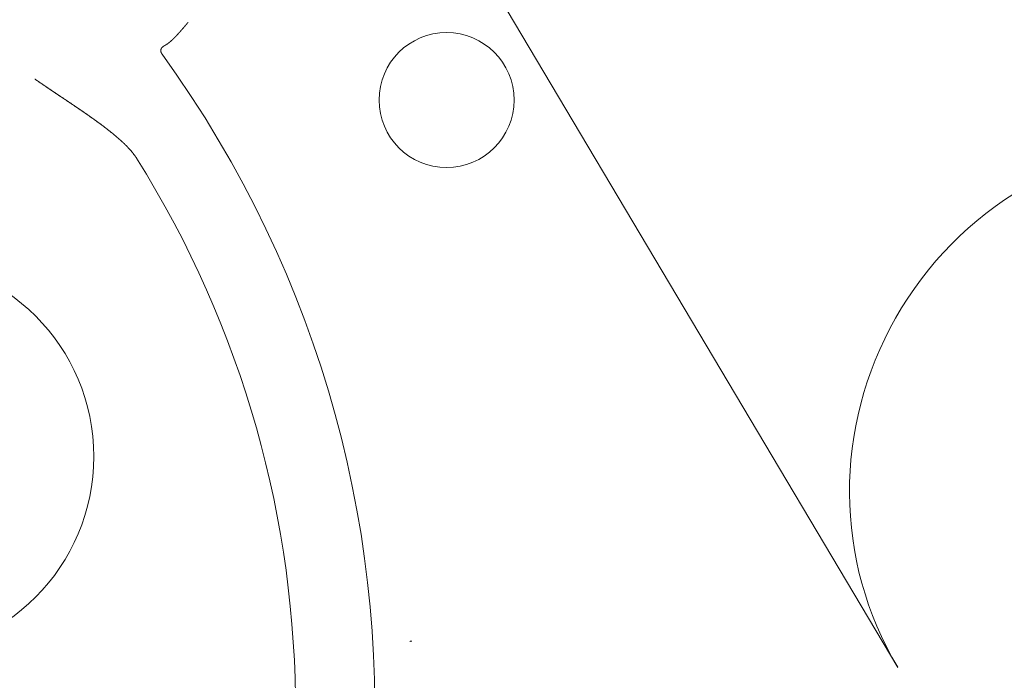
# Model space of a CAD drawing. Header units: metres. Extents: x -52 to 321, y -8 to 26.
# Tile 129 of 256: x 292.9675 to 293.0913, y 0.5707 to 0.6538. Entities that reach past the tile are written whole.
import ezdxf

# ---------------------------------------------------------------- set-up
doc = ezdxf.new("R2010")
doc.units = ezdxf.units.M
doc.header["$MEASUREMENT"] = 0
doc.layers.add('94 Genehmigungsplanung Bemaßung', color=7, linetype='Continuous')
doc.styles.add('ERSTELLTER_STIL_2', font='arial.ttf')
doc.dimstyles.new('ERSTELLTER_STIL__3', dxfattribs={"dimtxt": 0.25, "dimasz": 0.19, "dimexe": 0.18, "dimexo": 0.1, "dimgap": 0, "dimtad": 1, "dimzin": 0, "dimdsep": 46, "dimtxsty": 'ERSTELLTER_STIL_2', "dimblk": 'ARROWHEAD_6', "dimblk1": 'ARROWHEAD_6', "dimblk2": 'ARROWHEAD_6', "dimcen": 0.09, "dimclrd": 7, "dimclre": 7, "dimclrt": 7, "dimazin": 0, "dimtfac": 1, "dimtdec": 4, "dimtmove": 0, "dimatfit": 3, "dimfxl": 1, "dimtolj": 1, "dimtzin": 0, "dimarcsym": 0})

# ---------------------------------------------------------------- blocks, each defined once
blk = doc.blocks.new('*D56', base_point=(33626.11544, -0.00275))
at = {"layer": '94 Genehmigungsplanung Bemaßung', "color": 7, "linetype": 'Continuous', "lineweight": 13}
for p, q in [((294.50456, 2.8619), (294.50456, 3.0119)), ((294.60456, 2.7619), (294.40456, 2.9619)), ((294.69206, 2.8619), (294.31706, 2.8619)), ((294.50456, -0.0381), (294.50456, 2.8619)), ((294.40456, 0.0619), (294.60456, -0.1381)), ((294.69206, -0.0381), (294.31706, -0.0381)), ((294.50456, -0.1881), (294.50456, -0.0381))]:
    blk.add_line(p, q, dxfattribs=at)
at = {"layer": '94 Genehmigungsplanung Bemaßung', "color": 7, "lineweight": 13, "insert": (294.45456, 1.07825), "char_height": 0.25, "attachment_point": 7, "rotation": 90, "style": 'ERSTELLTER_STIL_2'}
blk.add_mtext('\\A1;{\\pql;\\fArial|b0|i0|c0|p0;\\W1.000000;2,90}', dxfattribs=at)
blk = doc.blocks.new('ARROWHEAD_6')
at = {"color": 0, "linetype": 'Continuous', "lineweight": 0}
for p, q in [((-0.5, -0.5), (0.5, 0.5)), ((0, 0), (-1, 0))]:
    blk.add_line(p, q, dxfattribs=at)
blk = doc.blocks.new('*D57', base_point=(33626.11544, -0.00275))
at = {"layer": '94 Genehmigungsplanung Bemaßung', "color": 7, "linetype": 'Continuous', "lineweight": 13}
for p, q in [((296.51311, 3.08525), (296.51311, 3.23525)), ((296.61311, 2.98525), (296.41311, 3.18525)), ((296.70061, 3.08525), (296.32561, 3.08525)), ((296.51311, -0.0381), (296.51311, 3.08525)), ((296.41311, 0.0619), (296.61311, -0.1381)), ((296.70061, -0.0381), (296.32561, -0.0381)), ((296.51311, -0.1881), (296.51311, -0.0381))]:
    blk.add_line(p, q, dxfattribs=at)
at = {"layer": '94 Genehmigungsplanung Bemaßung', "color": 7, "lineweight": 13, "insert": (296.52304, 1.127), "char_height": 0.25, "attachment_point": 7, "rotation": 90, "style": 'ERSTELLTER_STIL_2'}
blk.add_mtext('\\A1;{\\pql;\\fArial|b0|i0|c0|p0;\\W1.000000;3,12\\fArial|b0|i0|c0|p0;\\W1.000000;\\A1{\\H.66x;\\S5^  ;}}', dxfattribs=at)

msp = doc.modelspace()

# ---------------------------------------------------------------- linework, layer by layer
at = {"color": 7, "linetype": 'Continuous', "lineweight": 13}
msp.add_line((293.0176, 0.67375), (293.07791, 0.57232), dxfattribs=at)
at = {"color": 7, "linetype": 'Continuous', "lineweight": 13, "flags": 128}
for points in [[(292.98864, 0.65344), (292.98864, 0.65343), (292.98863, 0.65342), (292.98862, 0.65341), (292.98861, 0.6534), (292.9886, 0.65339), (292.98859, 0.65338), (292.98859, 0.65337), (292.98858, 0.65336), (292.98857, 0.65335), (292.98856, 0.65334), (292.98855, 0.65333), (292.98854, 0.65332), (292.98854, 0.65331), (292.98853, 0.6533), (292.98852, 0.65329), (292.98851, 0.65328), (292.9885, 0.65327), (292.98849, 0.65326), (292.98849, 0.65325), (292.98848, 0.65324), (292.98847, 0.65323), (292.98846, 0.65322), (292.98845, 0.65321), (292.98845, 0.6532), (292.98844, 0.65319), (292.98843, 0.65318), (292.98842, 0.65317), (292.98841, 0.65316), (292.9884, 0.65315), (292.9884, 0.65315), (292.98839, 0.65314), (292.98838, 0.65313), (292.98837, 0.65312), (292.98836, 0.65311), (292.98835, 0.6531), (292.98835, 0.65309), (292.98834, 0.65308), (292.98833, 0.65307), (292.98832, 0.65306), (292.98831, 0.65305), (292.9883, 0.65304), (292.9883, 0.65303), (292.98829, 0.65302), (292.98828, 0.65301), (292.98827, 0.653), (292.98826, 0.65299), (292.98825, 0.65298), (292.98825, 0.65297), (292.98824, 0.65296), (292.98823, 0.65295), (292.98822, 0.65294), (292.98821, 0.65293), (292.9882, 0.65292), (292.9882, 0.65291), (292.98819, 0.6529), (292.98818, 0.65289), (292.98817, 0.65288), (292.98816, 0.65287), (292.98815, 0.65286), (292.98815, 0.65285), (292.98814, 0.65284), (292.98813, 0.65283), (292.98812, 0.65282), (292.98811, 0.65282), (292.98811, 0.65281), (292.9881, 0.6528), (292.98809, 0.65279), (292.98808, 0.65278), (292.98807, 0.65277), (292.98806, 0.65276), (292.98806, 0.65275), (292.98805, 0.65274), (292.98804, 0.65273), (292.98803, 0.65272), (292.98802, 0.65271), (292.98801, 0.6527), (292.988, 0.65269), (292.988, 0.65268), (292.98799, 0.65267), (292.98798, 0.65266), (292.98797, 0.65265), (292.98796, 0.65264), (292.98795, 0.65263), (292.98795, 0.65262), (292.98794, 0.65261), (292.98793, 0.6526), (292.98792, 0.65259), (292.98791, 0.65258), (292.9879, 0.65257), (292.9879, 0.65256), (292.98789, 0.65255), (292.98788, 0.65254), (292.98787, 0.65253), (292.98786, 0.65253), (292.98785, 0.65252), (292.98785, 0.65251), (292.98784, 0.6525), (292.98783, 0.65249), (292.98782, 0.65248), (292.98781, 0.65247), (292.9878, 0.65246), (292.9878, 0.65245), (292.98779, 0.65244), (292.98778, 0.65243), (292.98777, 0.65242), (292.98776, 0.65241), (292.98775, 0.6524), (292.98774, 0.65239), (292.98774, 0.65238), (292.98773, 0.65237), (292.98772, 0.65236), (292.98771, 0.65235), (292.9877, 0.65234), (292.98769, 0.65233), (292.98769, 0.65232), (292.98768, 0.65231), (292.98767, 0.6523), (292.98766, 0.6523), (292.98765, 0.65229), (292.98764, 0.65228), (292.98763, 0.65227), (292.98763, 0.65226), (292.98762, 0.65225), (292.98761, 0.65224), (292.9876, 0.65223), (292.98759, 0.65222), (292.98758, 0.65221), (292.98758, 0.6522), (292.98757, 0.65219), (292.98756, 0.65218), (292.98755, 0.65217), (292.98754, 0.65216), (292.98753, 0.65215), (292.98752, 0.65214), (292.98752, 0.65213), (292.98751, 0.65212), (292.9875, 0.65211), (292.98749, 0.6521), (292.98748, 0.6521), (292.98747, 0.65209), (292.98746, 0.65208), (292.98746, 0.65207), (292.98745, 0.65206), (292.98744, 0.65205), (292.98743, 0.65204), (292.98742, 0.65203), (292.98741, 0.65202), (292.9874, 0.65201), (292.9874, 0.652), (292.98739, 0.65199), (292.98738, 0.65198), (292.98737, 0.65197), (292.98736, 0.65196), (292.98735, 0.65195), (292.98734, 0.65194), (292.98734, 0.65193), (292.98733, 0.65193), (292.98732, 0.65192), (292.98731, 0.65191), (292.9873, 0.6519), (292.98729, 0.65189), (292.98728, 0.65188), (292.98727, 0.65187), (292.98727, 0.65186), (292.98726, 0.65185), (292.98725, 0.65184), (292.98724, 0.65183), (292.98723, 0.65182), (292.98722, 0.65181), (292.98721, 0.6518), (292.9872, 0.65179), (292.9872, 0.65179), (292.98719, 0.65178), (292.98718, 0.65177), (292.98717, 0.65176), (292.98716, 0.65175), (292.98715, 0.65174), (292.98714, 0.65173), (292.98713, 0.65172), (292.98713, 0.65171), (292.98712, 0.6517), (292.98711, 0.65169), (292.9871, 0.65168), (292.98709, 0.65167), (292.98708, 0.65166), (292.98707, 0.65166), (292.98706, 0.65165), (292.98706, 0.65164), (292.98705, 0.65163), (292.98704, 0.65162), (292.98703, 0.65161), (292.98702, 0.6516), (292.98701, 0.65159), (292.987, 0.65158), (292.98699, 0.65157), (292.98698, 0.65156), (292.98697, 0.65155), (292.98697, 0.65155), (292.98696, 0.65154), (292.98695, 0.65153), (292.98694, 0.65152), (292.98693, 0.65151), (292.98692, 0.6515), (292.98691, 0.65149), (292.9869, 0.65148), (292.98689, 0.65147), (292.98689, 0.65146), (292.98688, 0.65146), (292.98687, 0.65145), (292.98686, 0.65144), (292.98685, 0.65143), (292.98684, 0.65142), (292.98683, 0.65141), (292.98682, 0.6514), (292.98681, 0.65139), (292.9868, 0.65138), (292.98679, 0.65137), (292.98678, 0.65137), (292.98678, 0.65136), (292.98677, 0.65135), (292.98676, 0.65134), (292.98675, 0.65133), (292.98674, 0.65132), (292.98673, 0.65131), (292.98672, 0.6513), (292.98671, 0.65129), (292.9867, 0.65129), (292.98669, 0.65128), (292.98668, 0.65127), (292.98667, 0.65126), (292.98666, 0.65125), (292.98666, 0.65124), (292.98665, 0.65123), (292.98664, 0.65122), (292.98663, 0.65122), (292.98662, 0.65121), (292.98661, 0.6512), (292.9866, 0.65119), (292.98659, 0.65118), (292.98658, 0.65117), (292.98657, 0.65116), (292.98656, 0.65116), (292.98655, 0.65115), (292.98654, 0.65114), (292.98653, 0.65113), (292.98652, 0.65112), (292.98651, 0.65111), (292.98651, 0.6511), (292.9865, 0.6511), (292.98649, 0.65109), (292.98648, 0.65108), (292.98647, 0.65107), (292.98646, 0.65106), (292.98645, 0.65105), (292.98644, 0.65104), (292.98643, 0.65104), (292.98642, 0.65103), (292.98641, 0.65102), (292.9864, 0.65101), (292.98639, 0.651), (292.98638, 0.65099), (292.98637, 0.65099), (292.98636, 0.65098), (292.98635, 0.65097), (292.98634, 0.65096), (292.98633, 0.65095), (292.98632, 0.65094), (292.98631, 0.65094), (292.9863, 0.65093), (292.98629, 0.65092), (292.98628, 0.65091), (292.98627, 0.6509), (292.98626, 0.6509), (292.98625, 0.65089), (292.98624, 0.65088), (292.98623, 0.65087), (292.98622, 0.65086), (292.98621, 0.65086), (292.9862, 0.65085), (292.98619, 0.65084), (292.98618, 0.65083), (292.98617, 0.65083), (292.98616, 0.65082), (292.98615, 0.65081), (292.98614, 0.6508), (292.98613, 0.6508), (292.98612, 0.65079), (292.98611, 0.65078), (292.9861, 0.65077), (292.98609, 0.65077), (292.98608, 0.65076), (292.98607, 0.65075), (292.98606, 0.65074), (292.98605, 0.65074), (292.98604, 0.65073), (292.98603, 0.65072), (292.98601, 0.65072), (292.986, 0.65071), (292.98599, 0.6507), (292.98598, 0.6507), (292.98597, 0.65069), (292.98596, 0.65068), (292.98595, 0.65068), (292.98594, 0.65067), (292.98593, 0.65066), (292.98592, 0.65065), (292.98591, 0.65065), (292.9859, 0.65064), (292.98588, 0.65063), (292.98587, 0.65063), (292.98586, 0.65062), (292.98585, 0.65061), (292.98584, 0.65061), (292.98583, 0.6506), (292.98582, 0.6506), (292.98581, 0.65059), (292.9858, 0.65058), (292.98579, 0.65058), (292.98578, 0.65057), (292.98576, 0.65056)], [(292.98864, 0.65344), (292.98864, 0.65343), (292.98863, 0.65342), (292.98862, 0.65341), (292.98861, 0.6534), (292.9886, 0.65339), (292.98859, 0.65338), (292.98859, 0.65337), (292.98858, 0.65336), (292.98857, 0.65335), (292.98856, 0.65334), (292.98855, 0.65333), (292.98854, 0.65332), (292.98854, 0.65331), (292.98853, 0.6533), (292.98852, 0.65329), (292.98851, 0.65328), (292.9885, 0.65327), (292.98849, 0.65326), (292.98849, 0.65325), (292.98848, 0.65324), (292.98847, 0.65323), (292.98846, 0.65322), (292.98845, 0.65321), (292.98845, 0.6532), (292.98844, 0.65319), (292.98843, 0.65318), (292.98842, 0.65317), (292.98841, 0.65316), (292.9884, 0.65315), (292.9884, 0.65315), (292.98839, 0.65314), (292.98838, 0.65313), (292.98837, 0.65312), (292.98836, 0.65311), (292.98835, 0.6531), (292.98835, 0.65309), (292.98834, 0.65308), (292.98833, 0.65307), (292.98832, 0.65306), (292.98831, 0.65305), (292.9883, 0.65304), (292.9883, 0.65303), (292.98829, 0.65302), (292.98828, 0.65301), (292.98827, 0.653), (292.98826, 0.65299), (292.98825, 0.65298), (292.98825, 0.65297), (292.98824, 0.65296), (292.98823, 0.65295), (292.98822, 0.65294), (292.98821, 0.65293), (292.9882, 0.65292), (292.9882, 0.65291), (292.98819, 0.6529), (292.98818, 0.65289), (292.98817, 0.65288), (292.98816, 0.65287), (292.98815, 0.65286), (292.98815, 0.65285), (292.98814, 0.65284), (292.98813, 0.65283), (292.98812, 0.65282), (292.98811, 0.65282), (292.98811, 0.65281), (292.9881, 0.6528), (292.98809, 0.65279), (292.98808, 0.65278), (292.98807, 0.65277), (292.98806, 0.65276), (292.98806, 0.65275), (292.98805, 0.65274), (292.98804, 0.65273), (292.98803, 0.65272), (292.98802, 0.65271), (292.98801, 0.6527), (292.988, 0.65269), (292.988, 0.65268), (292.98799, 0.65267), (292.98798, 0.65266), (292.98797, 0.65265), (292.98796, 0.65264), (292.98795, 0.65263), (292.98795, 0.65262), (292.98794, 0.65261), (292.98793, 0.6526), (292.98792, 0.65259), (292.98791, 0.65258), (292.9879, 0.65257), (292.9879, 0.65256), (292.98789, 0.65255), (292.98788, 0.65254), (292.98787, 0.65253), (292.98786, 0.65253), (292.98785, 0.65252), (292.98785, 0.65251), (292.98784, 0.6525), (292.98783, 0.65249), (292.98782, 0.65248), (292.98781, 0.65247), (292.9878, 0.65246), (292.9878, 0.65245), (292.98779, 0.65244), (292.98778, 0.65243), (292.98777, 0.65242), (292.98776, 0.65241), (292.98775, 0.6524), (292.98774, 0.65239), (292.98774, 0.65238), (292.98773, 0.65237), (292.98772, 0.65236), (292.98771, 0.65235), (292.9877, 0.65234), (292.98769, 0.65233), (292.98769, 0.65232), (292.98768, 0.65231), (292.98767, 0.6523), (292.98766, 0.6523), (292.98765, 0.65229), (292.98764, 0.65228), (292.98763, 0.65227), (292.98763, 0.65226), (292.98762, 0.65225), (292.98761, 0.65224), (292.9876, 0.65223), (292.98759, 0.65222), (292.98758, 0.65221), (292.98758, 0.6522), (292.98757, 0.65219), (292.98756, 0.65218), (292.98755, 0.65217), (292.98754, 0.65216), (292.98753, 0.65215), (292.98752, 0.65214), (292.98752, 0.65213), (292.98751, 0.65212), (292.9875, 0.65211), (292.98749, 0.6521), (292.98748, 0.6521), (292.98747, 0.65209), (292.98746, 0.65208), (292.98746, 0.65207), (292.98745, 0.65206), (292.98744, 0.65205), (292.98743, 0.65204), (292.98742, 0.65203), (292.98741, 0.65202), (292.9874, 0.65201), (292.9874, 0.652), (292.98739, 0.65199), (292.98738, 0.65198), (292.98737, 0.65197), (292.98736, 0.65196), (292.98735, 0.65195), (292.98734, 0.65194), (292.98734, 0.65193), (292.98733, 0.65193), (292.98732, 0.65192), (292.98731, 0.65191), (292.9873, 0.6519), (292.98729, 0.65189), (292.98728, 0.65188), (292.98727, 0.65187), (292.98727, 0.65186), (292.98726, 0.65185), (292.98725, 0.65184), (292.98724, 0.65183), (292.98723, 0.65182), (292.98722, 0.65181), (292.98721, 0.6518), (292.9872, 0.65179), (292.9872, 0.65179), (292.98719, 0.65178), (292.98718, 0.65177), (292.98717, 0.65176), (292.98716, 0.65175), (292.98715, 0.65174), (292.98714, 0.65173), (292.98713, 0.65172), (292.98713, 0.65171), (292.98712, 0.6517), (292.98711, 0.65169), (292.9871, 0.65168), (292.98709, 0.65167), (292.98708, 0.65166), (292.98707, 0.65166), (292.98706, 0.65165), (292.98706, 0.65164), (292.98705, 0.65163), (292.98704, 0.65162), (292.98703, 0.65161), (292.98702, 0.6516), (292.98701, 0.65159), (292.987, 0.65158), (292.98699, 0.65157), (292.98698, 0.65156), (292.98697, 0.65155), (292.98697, 0.65155), (292.98696, 0.65154), (292.98695, 0.65153), (292.98694, 0.65152), (292.98693, 0.65151), (292.98692, 0.6515), (292.98691, 0.65149), (292.9869, 0.65148), (292.98689, 0.65147), (292.98689, 0.65146), (292.98688, 0.65146), (292.98687, 0.65145), (292.98686, 0.65144), (292.98685, 0.65143), (292.98684, 0.65142), (292.98683, 0.65141), (292.98682, 0.6514), (292.98681, 0.65139), (292.9868, 0.65138), (292.98679, 0.65137), (292.98678, 0.65137), (292.98678, 0.65136), (292.98677, 0.65135), (292.98676, 0.65134), (292.98675, 0.65133), (292.98674, 0.65132), (292.98673, 0.65131), (292.98672, 0.6513), (292.98671, 0.65129), (292.9867, 0.65129), (292.98669, 0.65128), (292.98668, 0.65127), (292.98667, 0.65126), (292.98666, 0.65125), (292.98666, 0.65124), (292.98665, 0.65123), (292.98664, 0.65122), (292.98663, 0.65122), (292.98662, 0.65121), (292.98661, 0.6512), (292.9866, 0.65119), (292.98659, 0.65118), (292.98658, 0.65117), (292.98657, 0.65116), (292.98656, 0.65116), (292.98655, 0.65115), (292.98654, 0.65114), (292.98653, 0.65113), (292.98652, 0.65112), (292.98651, 0.65111), (292.98651, 0.6511), (292.9865, 0.6511), (292.98649, 0.65109), (292.98648, 0.65108), (292.98647, 0.65107), (292.98646, 0.65106), (292.98645, 0.65105), (292.98644, 0.65104), (292.98643, 0.65104), (292.98642, 0.65103), (292.98641, 0.65102), (292.9864, 0.65101), (292.98639, 0.651), (292.98638, 0.65099), (292.98637, 0.65099), (292.98636, 0.65098), (292.98635, 0.65097), (292.98634, 0.65096), (292.98633, 0.65095), (292.98632, 0.65094), (292.98631, 0.65094), (292.9863, 0.65093), (292.98629, 0.65092), (292.98628, 0.65091), (292.98627, 0.6509), (292.98626, 0.6509), (292.98625, 0.65089), (292.98624, 0.65088), (292.98623, 0.65087), (292.98622, 0.65086), (292.98621, 0.65086), (292.9862, 0.65085), (292.98619, 0.65084), (292.98618, 0.65083), (292.98617, 0.65083), (292.98616, 0.65082), (292.98615, 0.65081), (292.98614, 0.6508), (292.98613, 0.6508), (292.98612, 0.65079), (292.98611, 0.65078), (292.9861, 0.65077), (292.98609, 0.65077), (292.98608, 0.65076), (292.98607, 0.65075), (292.98606, 0.65074), (292.98605, 0.65074), (292.98604, 0.65073), (292.98603, 0.65072), (292.98601, 0.65072), (292.986, 0.65071), (292.98599, 0.6507), (292.98598, 0.6507), (292.98597, 0.65069), (292.98596, 0.65068), (292.98595, 0.65068), (292.98594, 0.65067), (292.98593, 0.65066), (292.98592, 0.65065), (292.98591, 0.65065), (292.9859, 0.65064), (292.98588, 0.65063), (292.98587, 0.65063), (292.98586, 0.65062), (292.98585, 0.65061), (292.98584, 0.65061), (292.98583, 0.6506), (292.98582, 0.6506), (292.98581, 0.65059), (292.9858, 0.65058), (292.98579, 0.65058), (292.98578, 0.65057), (292.98576, 0.65056)], [(292.98537, 0.64945), (292.98537, 0.64946), (292.98536, 0.64947), (292.98536, 0.64948), (292.98535, 0.64949), (292.98534, 0.6495), (292.98534, 0.64951), (292.98533, 0.64951), (292.98533, 0.64952), (292.98532, 0.64953), (292.98532, 0.64954), (292.98531, 0.64955), (292.98531, 0.64956), (292.9853, 0.64957), (292.98529, 0.64958), (292.98529, 0.64959), (292.98528, 0.6496), (292.98528, 0.64961), (292.98527, 0.64962), (292.98527, 0.64963), (292.98527, 0.64964), (292.98526, 0.64965), (292.98526, 0.64966), (292.98525, 0.64967), (292.98525, 0.64968), (292.98524, 0.64969), (292.98524, 0.6497), (292.98524, 0.64971), (292.98523, 0.64972), (292.98523, 0.64973), (292.98523, 0.64974), (292.98523, 0.64975), (292.98522, 0.64976), (292.98522, 0.64977), (292.98522, 0.64978), (292.98522, 0.64979), (292.98522, 0.6498), (292.98521, 0.64982), (292.98521, 0.64983), (292.98521, 0.64984), (292.98521, 0.64985), (292.98521, 0.64986), (292.98521, 0.64987), (292.98521, 0.64988), (292.98521, 0.64989), (292.98521, 0.6499), (292.98521, 0.64991), (292.98521, 0.64992), (292.98521, 0.64994), (292.98521, 0.64995), (292.98521, 0.64996), (292.98522, 0.64997), (292.98522, 0.64998), (292.98522, 0.64999), (292.98522, 0.65), (292.98523, 0.65001), (292.98523, 0.65002), (292.98523, 0.65003), (292.98523, 0.65004), (292.98524, 0.65005), (292.98524, 0.65006), (292.98525, 0.65007), (292.98525, 0.65008), (292.98525, 0.65009), (292.98526, 0.6501), (292.98526, 0.65011), (292.98527, 0.65012), (292.98527, 0.65013), (292.98528, 0.65014), (292.98528, 0.65015), (292.98529, 0.65016), (292.98529, 0.65017), (292.9853, 0.65018), (292.98531, 0.65019), (292.98531, 0.6502), (292.98532, 0.65021), (292.98532, 0.65022), (292.98533, 0.65022), (292.98534, 0.65023), (292.98534, 0.65024), (292.98535, 0.65025), (292.98536, 0.65026), (292.98537, 0.65027), (292.98537, 0.65027), (292.98538, 0.65028), (292.98539, 0.65029), (292.98539, 0.6503), (292.9854, 0.65031), (292.98541, 0.65031), (292.98542, 0.65032), (292.98543, 0.65033), (292.98543, 0.65034), (292.98544, 0.65034), (292.98545, 0.65035), (292.98546, 0.65036), (292.98547, 0.65037), (292.98547, 0.65037), (292.98548, 0.65038), (292.98549, 0.65039), (292.9855, 0.65039), (292.98551, 0.6504), (292.98552, 0.65041), (292.98553, 0.65041), (292.98553, 0.65042), (292.98554, 0.65042), (292.98555, 0.65043), (292.98556, 0.65044), (292.98557, 0.65044), (292.98558, 0.65045), (292.98559, 0.65046), (292.9856, 0.65046), (292.98561, 0.65047), (292.98562, 0.65047), (292.98562, 0.65048), (292.98563, 0.65048), (292.98564, 0.65049), (292.98565, 0.6505), (292.98566, 0.6505), (292.98567, 0.65051), (292.98568, 0.65051), (292.98569, 0.65052), (292.9857, 0.65052), (292.98571, 0.65053), (292.98572, 0.65053), (292.98573, 0.65054), (292.98574, 0.65055), (292.98575, 0.65055), (292.98575, 0.65056), (292.98576, 0.65056)], [(292.98537, 0.64945), (292.98537, 0.64946), (292.98536, 0.64947), (292.98536, 0.64948), (292.98535, 0.64949), (292.98534, 0.6495), (292.98534, 0.64951), (292.98533, 0.64951), (292.98533, 0.64952), (292.98532, 0.64953), (292.98532, 0.64954), (292.98531, 0.64955), (292.98531, 0.64956), (292.9853, 0.64957), (292.98529, 0.64958), (292.98529, 0.64959), (292.98528, 0.6496), (292.98528, 0.64961), (292.98527, 0.64962), (292.98527, 0.64963), (292.98527, 0.64964), (292.98526, 0.64965), (292.98526, 0.64966), (292.98525, 0.64967), (292.98525, 0.64968), (292.98524, 0.64969), (292.98524, 0.6497), (292.98524, 0.64971), (292.98523, 0.64972), (292.98523, 0.64973), (292.98523, 0.64974), (292.98523, 0.64975), (292.98522, 0.64976), (292.98522, 0.64977), (292.98522, 0.64978), (292.98522, 0.64979), (292.98522, 0.6498), (292.98521, 0.64982), (292.98521, 0.64983), (292.98521, 0.64984), (292.98521, 0.64985), (292.98521, 0.64986), (292.98521, 0.64987), (292.98521, 0.64988), (292.98521, 0.64989), (292.98521, 0.6499), (292.98521, 0.64991), (292.98521, 0.64992), (292.98521, 0.64994), (292.98521, 0.64995), (292.98521, 0.64996), (292.98522, 0.64997), (292.98522, 0.64998), (292.98522, 0.64999), (292.98522, 0.65), (292.98523, 0.65001), (292.98523, 0.65002), (292.98523, 0.65003), (292.98523, 0.65004), (292.98524, 0.65005), (292.98524, 0.65006), (292.98525, 0.65007), (292.98525, 0.65008), (292.98525, 0.65009), (292.98526, 0.6501), (292.98526, 0.65011), (292.98527, 0.65012), (292.98527, 0.65013), (292.98528, 0.65014), (292.98528, 0.65015), (292.98529, 0.65016), (292.98529, 0.65017), (292.9853, 0.65018), (292.98531, 0.65019), (292.98531, 0.6502), (292.98532, 0.65021), (292.98532, 0.65022), (292.98533, 0.65022), (292.98534, 0.65023), (292.98534, 0.65024), (292.98535, 0.65025), (292.98536, 0.65026), (292.98537, 0.65027), (292.98537, 0.65027), (292.98538, 0.65028), (292.98539, 0.65029), (292.98539, 0.6503), (292.9854, 0.65031), (292.98541, 0.65031), (292.98542, 0.65032), (292.98543, 0.65033), (292.98543, 0.65034), (292.98544, 0.65034), (292.98545, 0.65035), (292.98546, 0.65036), (292.98547, 0.65037), (292.98547, 0.65037), (292.98548, 0.65038), (292.98549, 0.65039), (292.9855, 0.65039), (292.98551, 0.6504), (292.98552, 0.65041), (292.98553, 0.65041), (292.98553, 0.65042), (292.98554, 0.65042), (292.98555, 0.65043), (292.98556, 0.65044), (292.98557, 0.65044), (292.98558, 0.65045), (292.98559, 0.65046), (292.9856, 0.65046), (292.98561, 0.65047), (292.98562, 0.65047), (292.98562, 0.65048), (292.98563, 0.65048), (292.98564, 0.65049), (292.98565, 0.6505), (292.98566, 0.6505), (292.98567, 0.65051), (292.98568, 0.65051), (292.98569, 0.65052), (292.9857, 0.65052), (292.98571, 0.65053), (292.98572, 0.65053), (292.98573, 0.65054), (292.98574, 0.65055), (292.98575, 0.65055), (292.98575, 0.65056), (292.98576, 0.65056)], [(292.96939, 0.6463), (292.96942, 0.64628), (292.96944, 0.64626), (292.96947, 0.64625), (292.9695, 0.64623), (292.96952, 0.64621), (292.96955, 0.64619), (292.96957, 0.64617), (292.9696, 0.64616), (292.96963, 0.64614), (292.96965, 0.64612), (292.96968, 0.6461), (292.9697, 0.64608), (292.96973, 0.64607), (292.96976, 0.64605), (292.96978, 0.64603), (292.96981, 0.64601), (292.96984, 0.64599), (292.96986, 0.64598), (292.96989, 0.64596), (292.96991, 0.64594), (292.96994, 0.64592), (292.96997, 0.6459), (292.96999, 0.64589), (292.97002, 0.64587), (292.97005, 0.64585), (292.97007, 0.64583), (292.9701, 0.64581), (292.97012, 0.6458), (292.97015, 0.64578), (292.97018, 0.64576), (292.9702, 0.64574), (292.97023, 0.64572), (292.97025, 0.64571), (292.97028, 0.64569), (292.97031, 0.64567), (292.97033, 0.64565), (292.97036, 0.64563), (292.97039, 0.64562), (292.97041, 0.6456), (292.97044, 0.64558), (292.97046, 0.64556), (292.97049, 0.64554), (292.97052, 0.64553), (292.97054, 0.64551), (292.97057, 0.64549), (292.9706, 0.64547), (292.97062, 0.64545), (292.97065, 0.64544), (292.97067, 0.64542), (292.9707, 0.6454), (292.97073, 0.64538), (292.97075, 0.64536), (292.97078, 0.64535), (292.97081, 0.64533), (292.97083, 0.64531), (292.97086, 0.64529), (292.97088, 0.64528), (292.97091, 0.64526), (292.97094, 0.64524), (292.97096, 0.64522), (292.97099, 0.6452), (292.97102, 0.64519), (292.97104, 0.64517), (292.97107, 0.64515), (292.9711, 0.64513), (292.97112, 0.64511), (292.97115, 0.6451), (292.97117, 0.64508), (292.9712, 0.64506), (292.97123, 0.64504), (292.97125, 0.64503), (292.97128, 0.64501), (292.97131, 0.64499), (292.97133, 0.64497), (292.97136, 0.64495), (292.97139, 0.64494), (292.97141, 0.64492), (292.97144, 0.6449), (292.97146, 0.64488), (292.97149, 0.64487), (292.97152, 0.64485), (292.97154, 0.64483), (292.97157, 0.64481), (292.9716, 0.6448), (292.97162, 0.64478), (292.97165, 0.64476), (292.97168, 0.64474), (292.9717, 0.64472), (292.97173, 0.64471), (292.97175, 0.64469), (292.97178, 0.64467), (292.97181, 0.64465), (292.97183, 0.64464), (292.97186, 0.64462), (292.97189, 0.6446), (292.97191, 0.64458), (292.97194, 0.64456), (292.97197, 0.64455), (292.97199, 0.64453), (292.97202, 0.64451), (292.97204, 0.64449), (292.97207, 0.64448), (292.9721, 0.64446), (292.97212, 0.64444), (292.97215, 0.64442), (292.97218, 0.64441), (292.9722, 0.64439), (292.97223, 0.64437), (292.97226, 0.64435), (292.97228, 0.64433), (292.97231, 0.64432), (292.97234, 0.6443), (292.97236, 0.64428), (292.97239, 0.64426), (292.97241, 0.64425), (292.97244, 0.64423), (292.97247, 0.64421), (292.97249, 0.64419), (292.97252, 0.64418), (292.97255, 0.64416), (292.97257, 0.64414), (292.9726, 0.64412), (292.97263, 0.64411), (292.97265, 0.64409), (292.97268, 0.64407), (292.9727, 0.64405), (292.97273, 0.64403), (292.97276, 0.64402), (292.97278, 0.644), (292.97281, 0.64398), (292.97284, 0.64396), (292.97286, 0.64395), (292.97289, 0.64393), (292.97292, 0.64391), (292.97294, 0.64389), (292.97297, 0.64388), (292.973, 0.64386), (292.97302, 0.64384), (292.97305, 0.64382), (292.97307, 0.6438), (292.9731, 0.64379), (292.97313, 0.64377), (292.97315, 0.64375), (292.97318, 0.64373), (292.97321, 0.64372), (292.97323, 0.6437), (292.97326, 0.64368), (292.97329, 0.64366), (292.97331, 0.64365), (292.97334, 0.64363), (292.97337, 0.64361), (292.97339, 0.64359), (292.97342, 0.64357), (292.97344, 0.64356), (292.97347, 0.64354), (292.9735, 0.64352), (292.97352, 0.6435), (292.97355, 0.64349), (292.97358, 0.64347), (292.9736, 0.64345), (292.97363, 0.64343), (292.97366, 0.64341), (292.97368, 0.6434), (292.97371, 0.64338), (292.97373, 0.64336), (292.97376, 0.64334), (292.97379, 0.64333), (292.97381, 0.64331), (292.97384, 0.64329), (292.97387, 0.64327), (292.97389, 0.64326), (292.97392, 0.64324), (292.97395, 0.64322), (292.97397, 0.6432), (292.974, 0.64318), (292.97402, 0.64317), (292.97405, 0.64315), (292.97408, 0.64313), (292.9741, 0.64311), (292.97413, 0.6431), (292.97416, 0.64308), (292.97418, 0.64306), (292.97421, 0.64304), (292.97424, 0.64302), (292.97426, 0.64301), (292.97429, 0.64299), (292.97431, 0.64297), (292.97434, 0.64295), (292.97437, 0.64294), (292.97439, 0.64292), (292.97442, 0.6429), (292.97445, 0.64288), (292.97447, 0.64286), (292.9745, 0.64285), (292.97453, 0.64283), (292.97455, 0.64281), (292.97458, 0.64279), (292.9746, 0.64278), (292.97463, 0.64276), (292.97466, 0.64274), (292.97468, 0.64272), (292.97471, 0.6427), (292.97474, 0.64269), (292.97476, 0.64267), (292.97479, 0.64265), (292.97481, 0.64263), (292.97484, 0.64261), (292.97487, 0.6426), (292.97489, 0.64258), (292.97492, 0.64256), (292.97495, 0.64254), (292.97497, 0.64252), (292.975, 0.64251), (292.97502, 0.64249), (292.97505, 0.64247), (292.97508, 0.64245), (292.9751, 0.64244), (292.97513, 0.64242), (292.97516, 0.6424), (292.97518, 0.64238), (292.97521, 0.64236), (292.97523, 0.64235), (292.97526, 0.64233), (292.97529, 0.64231), (292.97531, 0.64229), (292.97534, 0.64227), (292.97537, 0.64226), (292.97539, 0.64224), (292.97542, 0.64222), (292.97544, 0.6422), (292.97547, 0.64218), (292.9755, 0.64217), (292.97552, 0.64215), (292.97555, 0.64213), (292.97557, 0.64211), (292.9756, 0.64209), (292.97563, 0.64207), (292.97565, 0.64206), (292.97568, 0.64204), (292.97571, 0.64202), (292.97573, 0.642), (292.97576, 0.64198), (292.97578, 0.64197), (292.97581, 0.64195), (292.97584, 0.64193), (292.97586, 0.64191), (292.97589, 0.64189), (292.97591, 0.64188), (292.97594, 0.64186), (292.97597, 0.64184), (292.97599, 0.64182), (292.97602, 0.6418), (292.97604, 0.64178), (292.97607, 0.64177), (292.9761, 0.64175), (292.97612, 0.64173), (292.97615, 0.64171), (292.97617, 0.64169), (292.9762, 0.64167), (292.97623, 0.64166), (292.97625, 0.64164), (292.97628, 0.64162), (292.9763, 0.6416), (292.97633, 0.64158), (292.97636, 0.64157), (292.97638, 0.64155), (292.97641, 0.64153), (292.97643, 0.64151), (292.97646, 0.64149), (292.97649, 0.64147), (292.97651, 0.64146), (292.97654, 0.64144), (292.97656, 0.64142), (292.97659, 0.6414), (292.97662, 0.64138), (292.97664, 0.64136), (292.97667, 0.64134), (292.97669, 0.64133), (292.97672, 0.64131), (292.97675, 0.64129), (292.97677, 0.64127), (292.9768, 0.64125), (292.97682, 0.64123), (292.97685, 0.64122), (292.97687, 0.6412), (292.9769, 0.64118), (292.97693, 0.64116), (292.97695, 0.64114), (292.97698, 0.64112), (292.977, 0.6411), (292.97703, 0.64109), (292.97705, 0.64107), (292.97708, 0.64105), (292.97711, 0.64103), (292.97713, 0.64101), (292.97716, 0.64099), (292.97718, 0.64097), (292.97721, 0.64095), (292.97723, 0.64094), (292.97726, 0.64092), (292.97729, 0.6409), (292.97731, 0.64088), (292.97734, 0.64086), (292.97736, 0.64084), (292.97739, 0.64082), (292.97741, 0.6408), (292.97744, 0.64079), (292.97747, 0.64077), (292.97749, 0.64075), (292.97752, 0.64073), (292.97754, 0.64071), (292.97757, 0.64069), (292.97759, 0.64067), (292.97762, 0.64065), (292.97764, 0.64063), (292.97767, 0.64062), (292.9777, 0.6406), (292.97772, 0.64058), (292.97775, 0.64056), (292.97777, 0.64054), (292.9778, 0.64052), (292.97782, 0.6405), (292.97785, 0.64048), (292.97787, 0.64046), (292.9779, 0.64044), (292.97792, 0.64043), (292.97795, 0.64041), (292.97798, 0.64039), (292.978, 0.64037), (292.97803, 0.64035), (292.97805, 0.64033), (292.97808, 0.64031), (292.9781, 0.64029), (292.97813, 0.64027), (292.97815, 0.64025), (292.97818, 0.64023), (292.9782, 0.64021), (292.97823, 0.64019), (292.97825, 0.64018), (292.97828, 0.64016), (292.9783, 0.64014), (292.97833, 0.64012), (292.97835, 0.6401), (292.97838, 0.64008), (292.9784, 0.64006), (292.97843, 0.64004), (292.97845, 0.64002), (292.97848, 0.64), (292.9785, 0.63998), (292.97853, 0.63996), (292.97856, 0.63994), (292.97858, 0.63992), (292.97861, 0.6399), (292.97863, 0.63988), (292.97866, 0.63986), (292.97868, 0.63984), (292.97871, 0.63982), (292.97873, 0.6398), (292.97875, 0.63978), (292.97878, 0.63976), (292.9788, 0.63974), (292.97883, 0.63973), (292.97885, 0.63971), (292.97888, 0.63969), (292.9789, 0.63967), (292.97893, 0.63965), (292.97895, 0.63963), (292.97898, 0.63961), (292.979, 0.63959), (292.97903, 0.63957), (292.97905, 0.63955), (292.97908, 0.63953), (292.9791, 0.63951), (292.97913, 0.63949), (292.97915, 0.63947), (292.97918, 0.63945), (292.9792, 0.63943), (292.97922, 0.63941), (292.97925, 0.63939), (292.97927, 0.63936), (292.9793, 0.63934), (292.97932, 0.63932), (292.97935, 0.6393), (292.97937, 0.63928), (292.9794, 0.63926), (292.97942, 0.63924), (292.97945, 0.63922), (292.97947, 0.6392), (292.97949, 0.63918), (292.97952, 0.63916), (292.97954, 0.63914), (292.97957, 0.63912), (292.97959, 0.6391), (292.97962, 0.63908), (292.97964, 0.63906), (292.97966, 0.63904), (292.97969, 0.63902), (292.97971, 0.639), (292.97974, 0.63898), (292.97976, 0.63896), (292.97978, 0.63893), (292.97981, 0.63891), (292.97983, 0.63889), (292.97986, 0.63887), (292.97988, 0.63885), (292.9799, 0.63883), (292.97993, 0.63881), (292.97995, 0.63879), (292.97998, 0.63877), (292.98, 0.63875), (292.98002, 0.63872), (292.98005, 0.6387), (292.98007, 0.63868), (292.98009, 0.63866), (292.98012, 0.63864), (292.98014, 0.63862), (292.98017, 0.6386), (292.98019, 0.63858), (292.98021, 0.63855), (292.98024, 0.63853), (292.98026, 0.63851), (292.98028, 0.63849), (292.98031, 0.63847), (292.98033, 0.63845), (292.98035, 0.63843), (292.98038, 0.6384), (292.9804, 0.63838), (292.98042, 0.63836), (292.98045, 0.63834), (292.98047, 0.63832), (292.98049, 0.6383), (292.98051, 0.63827), (292.98054, 0.63825), (292.98056, 0.63823), (292.98058, 0.63821), (292.98061, 0.63819), (292.98063, 0.63816), (292.98065, 0.63814), (292.98067, 0.63812), (292.9807, 0.6381), (292.98072, 0.63807), (292.98074, 0.63805), (292.98077, 0.63803), (292.98079, 0.63801), (292.98081, 0.63799), (292.98083, 0.63796), (292.98086, 0.63794), (292.98088, 0.63792), (292.9809, 0.6379), (292.98092, 0.63787), (292.98095, 0.63785), (292.98097, 0.63783), (292.98099, 0.6378), (292.98101, 0.63778), (292.98103, 0.63776), (292.98106, 0.63774), (292.98108, 0.63771), (292.9811, 0.63769), (292.98112, 0.63767), (292.98114, 0.63764), (292.98117, 0.63762), (292.98119, 0.6376), (292.98121, 0.63758), (292.98123, 0.63755), (292.98125, 0.63753), (292.98128, 0.63751), (292.9813, 0.63748), (292.98132, 0.63746), (292.98134, 0.63743), (292.98136, 0.63741), (292.98138, 0.63739), (292.9814, 0.63736), (292.98142, 0.63734), (292.98144, 0.63732), (292.98147, 0.63729), (292.98149, 0.63727), (292.98151, 0.63724), (292.98153, 0.63722), (292.98155, 0.63719), (292.98157, 0.63717), (292.98159, 0.63715), (292.98161, 0.63712), (292.98163, 0.6371), (292.98165, 0.63707), (292.98167, 0.63705), (292.98169, 0.63702), (292.98171, 0.637), (292.98173, 0.63697), (292.98175, 0.63695), (292.98176, 0.63692), (292.98178, 0.63689), (292.9818, 0.63687), (292.98182, 0.63684), (292.98184, 0.63682), (292.98186, 0.63679), (292.98188, 0.63677), (292.9819, 0.63674), (292.98192, 0.63672), (292.98193, 0.63669), (292.98195, 0.63666), (292.98197, 0.63664), (292.98199, 0.63661), (292.98201, 0.63659), (292.98203, 0.63656), (292.98204, 0.63653), (292.98206, 0.63651), (292.98208, 0.63648), (292.9821, 0.63646), (292.98212, 0.63643), (292.98214, 0.6364), (292.98215, 0.63638), (292.98217, 0.63635)], [(292.96939, 0.6463), (292.96942, 0.64628), (292.96944, 0.64626), (292.96947, 0.64625), (292.9695, 0.64623), (292.96952, 0.64621), (292.96955, 0.64619), (292.96957, 0.64617), (292.9696, 0.64616), (292.96963, 0.64614), (292.96965, 0.64612), (292.96968, 0.6461), (292.9697, 0.64608), (292.96973, 0.64607), (292.96976, 0.64605), (292.96978, 0.64603), (292.96981, 0.64601), (292.96984, 0.64599), (292.96986, 0.64598), (292.96989, 0.64596), (292.96991, 0.64594), (292.96994, 0.64592), (292.96997, 0.6459), (292.96999, 0.64589), (292.97002, 0.64587), (292.97005, 0.64585), (292.97007, 0.64583), (292.9701, 0.64581), (292.97012, 0.6458), (292.97015, 0.64578), (292.97018, 0.64576), (292.9702, 0.64574), (292.97023, 0.64572), (292.97025, 0.64571), (292.97028, 0.64569), (292.97031, 0.64567), (292.97033, 0.64565), (292.97036, 0.64563), (292.97039, 0.64562), (292.97041, 0.6456), (292.97044, 0.64558), (292.97046, 0.64556), (292.97049, 0.64554), (292.97052, 0.64553), (292.97054, 0.64551), (292.97057, 0.64549), (292.9706, 0.64547), (292.97062, 0.64545), (292.97065, 0.64544), (292.97067, 0.64542), (292.9707, 0.6454), (292.97073, 0.64538), (292.97075, 0.64536), (292.97078, 0.64535), (292.97081, 0.64533), (292.97083, 0.64531), (292.97086, 0.64529), (292.97088, 0.64528), (292.97091, 0.64526), (292.97094, 0.64524), (292.97096, 0.64522), (292.97099, 0.6452), (292.97102, 0.64519), (292.97104, 0.64517), (292.97107, 0.64515), (292.9711, 0.64513), (292.97112, 0.64511), (292.97115, 0.6451), (292.97117, 0.64508), (292.9712, 0.64506), (292.97123, 0.64504), (292.97125, 0.64503), (292.97128, 0.64501), (292.97131, 0.64499), (292.97133, 0.64497), (292.97136, 0.64495), (292.97139, 0.64494), (292.97141, 0.64492), (292.97144, 0.6449), (292.97146, 0.64488), (292.97149, 0.64487), (292.97152, 0.64485), (292.97154, 0.64483), (292.97157, 0.64481), (292.9716, 0.6448), (292.97162, 0.64478), (292.97165, 0.64476), (292.97168, 0.64474), (292.9717, 0.64472), (292.97173, 0.64471), (292.97175, 0.64469), (292.97178, 0.64467), (292.97181, 0.64465), (292.97183, 0.64464), (292.97186, 0.64462), (292.97189, 0.6446), (292.97191, 0.64458), (292.97194, 0.64456), (292.97197, 0.64455), (292.97199, 0.64453), (292.97202, 0.64451), (292.97204, 0.64449), (292.97207, 0.64448), (292.9721, 0.64446), (292.97212, 0.64444), (292.97215, 0.64442), (292.97218, 0.64441), (292.9722, 0.64439), (292.97223, 0.64437), (292.97226, 0.64435), (292.97228, 0.64433), (292.97231, 0.64432), (292.97234, 0.6443), (292.97236, 0.64428), (292.97239, 0.64426), (292.97241, 0.64425), (292.97244, 0.64423), (292.97247, 0.64421), (292.97249, 0.64419), (292.97252, 0.64418), (292.97255, 0.64416), (292.97257, 0.64414), (292.9726, 0.64412), (292.97263, 0.64411), (292.97265, 0.64409), (292.97268, 0.64407), (292.9727, 0.64405), (292.97273, 0.64403), (292.97276, 0.64402), (292.97278, 0.644), (292.97281, 0.64398), (292.97284, 0.64396), (292.97286, 0.64395), (292.97289, 0.64393), (292.97292, 0.64391), (292.97294, 0.64389), (292.97297, 0.64388), (292.973, 0.64386), (292.97302, 0.64384), (292.97305, 0.64382), (292.97307, 0.6438), (292.9731, 0.64379), (292.97313, 0.64377), (292.97315, 0.64375), (292.97318, 0.64373), (292.97321, 0.64372), (292.97323, 0.6437), (292.97326, 0.64368), (292.97329, 0.64366), (292.97331, 0.64365), (292.97334, 0.64363), (292.97337, 0.64361), (292.97339, 0.64359), (292.97342, 0.64357), (292.97344, 0.64356), (292.97347, 0.64354), (292.9735, 0.64352), (292.97352, 0.6435), (292.97355, 0.64349), (292.97358, 0.64347), (292.9736, 0.64345), (292.97363, 0.64343), (292.97366, 0.64341), (292.97368, 0.6434), (292.97371, 0.64338), (292.97373, 0.64336), (292.97376, 0.64334), (292.97379, 0.64333), (292.97381, 0.64331), (292.97384, 0.64329), (292.97387, 0.64327), (292.97389, 0.64326), (292.97392, 0.64324), (292.97395, 0.64322), (292.97397, 0.6432), (292.974, 0.64318), (292.97402, 0.64317), (292.97405, 0.64315), (292.97408, 0.64313), (292.9741, 0.64311), (292.97413, 0.6431), (292.97416, 0.64308), (292.97418, 0.64306), (292.97421, 0.64304), (292.97424, 0.64302), (292.97426, 0.64301), (292.97429, 0.64299), (292.97431, 0.64297), (292.97434, 0.64295), (292.97437, 0.64294), (292.97439, 0.64292), (292.97442, 0.6429), (292.97445, 0.64288), (292.97447, 0.64286), (292.9745, 0.64285), (292.97453, 0.64283), (292.97455, 0.64281), (292.97458, 0.64279), (292.9746, 0.64278), (292.97463, 0.64276), (292.97466, 0.64274), (292.97468, 0.64272), (292.97471, 0.6427), (292.97474, 0.64269), (292.97476, 0.64267), (292.97479, 0.64265), (292.97481, 0.64263), (292.97484, 0.64261), (292.97487, 0.6426), (292.97489, 0.64258), (292.97492, 0.64256), (292.97495, 0.64254), (292.97497, 0.64252), (292.975, 0.64251), (292.97502, 0.64249), (292.97505, 0.64247), (292.97508, 0.64245), (292.9751, 0.64244), (292.97513, 0.64242), (292.97516, 0.6424), (292.97518, 0.64238), (292.97521, 0.64236), (292.97523, 0.64235), (292.97526, 0.64233), (292.97529, 0.64231), (292.97531, 0.64229), (292.97534, 0.64227), (292.97537, 0.64226), (292.97539, 0.64224), (292.97542, 0.64222), (292.97544, 0.6422), (292.97547, 0.64218), (292.9755, 0.64217), (292.97552, 0.64215), (292.97555, 0.64213), (292.97557, 0.64211), (292.9756, 0.64209), (292.97563, 0.64207), (292.97565, 0.64206), (292.97568, 0.64204), (292.97571, 0.64202), (292.97573, 0.642), (292.97576, 0.64198), (292.97578, 0.64197), (292.97581, 0.64195), (292.97584, 0.64193), (292.97586, 0.64191), (292.97589, 0.64189), (292.97591, 0.64188), (292.97594, 0.64186), (292.97597, 0.64184), (292.97599, 0.64182), (292.97602, 0.6418), (292.97604, 0.64178), (292.97607, 0.64177), (292.9761, 0.64175), (292.97612, 0.64173), (292.97615, 0.64171), (292.97617, 0.64169), (292.9762, 0.64167), (292.97623, 0.64166), (292.97625, 0.64164), (292.97628, 0.64162), (292.9763, 0.6416), (292.97633, 0.64158), (292.97636, 0.64157), (292.97638, 0.64155), (292.97641, 0.64153), (292.97643, 0.64151), (292.97646, 0.64149), (292.97649, 0.64147), (292.97651, 0.64146), (292.97654, 0.64144), (292.97656, 0.64142), (292.97659, 0.6414), (292.97662, 0.64138), (292.97664, 0.64136), (292.97667, 0.64134), (292.97669, 0.64133), (292.97672, 0.64131), (292.97675, 0.64129), (292.97677, 0.64127), (292.9768, 0.64125), (292.97682, 0.64123), (292.97685, 0.64122), (292.97687, 0.6412), (292.9769, 0.64118), (292.97693, 0.64116), (292.97695, 0.64114), (292.97698, 0.64112), (292.977, 0.6411), (292.97703, 0.64109), (292.97705, 0.64107), (292.97708, 0.64105), (292.97711, 0.64103), (292.97713, 0.64101), (292.97716, 0.64099), (292.97718, 0.64097), (292.97721, 0.64095), (292.97723, 0.64094), (292.97726, 0.64092), (292.97729, 0.6409), (292.97731, 0.64088), (292.97734, 0.64086), (292.97736, 0.64084), (292.97739, 0.64082), (292.97741, 0.6408), (292.97744, 0.64079), (292.97747, 0.64077), (292.97749, 0.64075), (292.97752, 0.64073), (292.97754, 0.64071), (292.97757, 0.64069), (292.97759, 0.64067), (292.97762, 0.64065), (292.97764, 0.64063), (292.97767, 0.64062), (292.9777, 0.6406), (292.97772, 0.64058), (292.97775, 0.64056), (292.97777, 0.64054), (292.9778, 0.64052), (292.97782, 0.6405), (292.97785, 0.64048), (292.97787, 0.64046), (292.9779, 0.64044), (292.97792, 0.64043), (292.97795, 0.64041), (292.97798, 0.64039), (292.978, 0.64037), (292.97803, 0.64035), (292.97805, 0.64033), (292.97808, 0.64031), (292.9781, 0.64029), (292.97813, 0.64027), (292.97815, 0.64025), (292.97818, 0.64023), (292.9782, 0.64021), (292.97823, 0.64019), (292.97825, 0.64018), (292.97828, 0.64016), (292.9783, 0.64014), (292.97833, 0.64012), (292.97835, 0.6401), (292.97838, 0.64008), (292.9784, 0.64006), (292.97843, 0.64004), (292.97845, 0.64002), (292.97848, 0.64), (292.9785, 0.63998), (292.97853, 0.63996), (292.97856, 0.63994), (292.97858, 0.63992), (292.97861, 0.6399), (292.97863, 0.63988), (292.97866, 0.63986), (292.97868, 0.63984), (292.97871, 0.63982), (292.97873, 0.6398), (292.97875, 0.63978), (292.97878, 0.63976), (292.9788, 0.63974), (292.97883, 0.63973), (292.97885, 0.63971), (292.97888, 0.63969), (292.9789, 0.63967), (292.97893, 0.63965), (292.97895, 0.63963), (292.97898, 0.63961), (292.979, 0.63959), (292.97903, 0.63957), (292.97905, 0.63955), (292.97908, 0.63953), (292.9791, 0.63951), (292.97913, 0.63949), (292.97915, 0.63947), (292.97918, 0.63945), (292.9792, 0.63943), (292.97922, 0.63941), (292.97925, 0.63939), (292.97927, 0.63936), (292.9793, 0.63934), (292.97932, 0.63932), (292.97935, 0.6393), (292.97937, 0.63928), (292.9794, 0.63926), (292.97942, 0.63924), (292.97945, 0.63922), (292.97947, 0.6392), (292.97949, 0.63918), (292.97952, 0.63916), (292.97954, 0.63914), (292.97957, 0.63912), (292.97959, 0.6391), (292.97962, 0.63908), (292.97964, 0.63906), (292.97966, 0.63904), (292.97969, 0.63902), (292.97971, 0.639), (292.97974, 0.63898), (292.97976, 0.63896), (292.97978, 0.63893), (292.97981, 0.63891), (292.97983, 0.63889), (292.97986, 0.63887), (292.97988, 0.63885), (292.9799, 0.63883), (292.97993, 0.63881), (292.97995, 0.63879), (292.97998, 0.63877), (292.98, 0.63875), (292.98002, 0.63872), (292.98005, 0.6387), (292.98007, 0.63868), (292.98009, 0.63866), (292.98012, 0.63864), (292.98014, 0.63862), (292.98017, 0.6386), (292.98019, 0.63858), (292.98021, 0.63855), (292.98024, 0.63853), (292.98026, 0.63851), (292.98028, 0.63849), (292.98031, 0.63847), (292.98033, 0.63845), (292.98035, 0.63843), (292.98038, 0.6384), (292.9804, 0.63838), (292.98042, 0.63836), (292.98045, 0.63834), (292.98047, 0.63832), (292.98049, 0.6383), (292.98051, 0.63827), (292.98054, 0.63825), (292.98056, 0.63823), (292.98058, 0.63821), (292.98061, 0.63819), (292.98063, 0.63816), (292.98065, 0.63814), (292.98067, 0.63812), (292.9807, 0.6381), (292.98072, 0.63807), (292.98074, 0.63805), (292.98077, 0.63803), (292.98079, 0.63801), (292.98081, 0.63799), (292.98083, 0.63796), (292.98086, 0.63794), (292.98088, 0.63792), (292.9809, 0.6379), (292.98092, 0.63787), (292.98095, 0.63785), (292.98097, 0.63783), (292.98099, 0.6378), (292.98101, 0.63778), (292.98103, 0.63776), (292.98106, 0.63774), (292.98108, 0.63771), (292.9811, 0.63769), (292.98112, 0.63767), (292.98114, 0.63764), (292.98117, 0.63762), (292.98119, 0.6376), (292.98121, 0.63758), (292.98123, 0.63755), (292.98125, 0.63753), (292.98128, 0.63751), (292.9813, 0.63748), (292.98132, 0.63746), (292.98134, 0.63743), (292.98136, 0.63741), (292.98138, 0.63739), (292.9814, 0.63736), (292.98142, 0.63734), (292.98144, 0.63732), (292.98147, 0.63729), (292.98149, 0.63727), (292.98151, 0.63724), (292.98153, 0.63722), (292.98155, 0.63719), (292.98157, 0.63717), (292.98159, 0.63715), (292.98161, 0.63712), (292.98163, 0.6371), (292.98165, 0.63707), (292.98167, 0.63705), (292.98169, 0.63702), (292.98171, 0.637), (292.98173, 0.63697), (292.98175, 0.63695), (292.98176, 0.63692), (292.98178, 0.63689), (292.9818, 0.63687), (292.98182, 0.63684), (292.98184, 0.63682), (292.98186, 0.63679), (292.98188, 0.63677), (292.9819, 0.63674), (292.98192, 0.63672), (292.98193, 0.63669), (292.98195, 0.63666), (292.98197, 0.63664), (292.98199, 0.63661), (292.98201, 0.63659), (292.98203, 0.63656), (292.98204, 0.63653), (292.98206, 0.63651), (292.98208, 0.63648), (292.9821, 0.63646), (292.98212, 0.63643), (292.98214, 0.6364), (292.98215, 0.63638), (292.98217, 0.63635)], [(293.01652, 0.57559), (293.01654, 0.57559), (293.01655, 0.57559), (293.01656, 0.57559), (293.01657, 0.57559), (293.01658, 0.57559), (293.01659, 0.57559), (293.0166, 0.5756), (293.01661, 0.5756), (293.01662, 0.5756), (293.01663, 0.5756), (293.01664, 0.5756), (293.01665, 0.5756), (293.01666, 0.5756), (293.01667, 0.5756), (293.01668, 0.5756), (293.01669, 0.5756), (293.0167, 0.57561), (293.01672, 0.57561), (293.01673, 0.57561), (293.01674, 0.57561), (293.01675, 0.57561), (293.01676, 0.57561), (293.01677, 0.57561), (293.01678, 0.57561), (293.01679, 0.57561), (293.0168, 0.57561)], [(293.01652, 0.57559), (293.01654, 0.57559), (293.01655, 0.57559), (293.01656, 0.57559), (293.01657, 0.57559), (293.01658, 0.57559), (293.01659, 0.57559), (293.0166, 0.5756), (293.01661, 0.5756), (293.01662, 0.5756), (293.01663, 0.5756), (293.01664, 0.5756), (293.01665, 0.5756), (293.01666, 0.5756), (293.01667, 0.5756), (293.01668, 0.5756), (293.01669, 0.5756), (293.0167, 0.57561), (293.01672, 0.57561), (293.01673, 0.57561), (293.01674, 0.57561), (293.01675, 0.57561), (293.01676, 0.57561), (293.01677, 0.57561), (293.01678, 0.57561), (293.01679, 0.57561), (293.0168, 0.57561)]]:
    msp.add_lwpolyline(points, dxfattribs=at)
at = {"color": 7, "linetype": 'Continuous', "lineweight": 13}
for centre, radius in [((293.02116, 0.64367), 0.00849), ((293.02116, 0.64367), 0.00849), ((292.95183, 0.59883), 0.02497), ((292.95183, 0.59883), 0.02497)]:
    msp.add_circle(centre, radius, dxfattribs=at)
for radius, start, end in [(0.1408, 314.8437, 35.9221), (0.1408, 314.8437, 35.9221), (0.13082, 327.5212, 32.0963), (0.13082, 327.5212, 32.0963)]:
    msp.add_arc((292.87135, 0.56684), radius, start, end, dxfattribs=at)
msp.add_ellipse((293.1161, 0.59504), major_axis=(0.0382, 0.02271), ratio=0.984535, start_param=0, end_param=3.141593, dxfattribs=at)

# ---------------------------------------------------------------- dimensions: what is measured, and where the dimension line sits
at = {"layer": '94 Genehmigungsplanung Bemaßung', "color": 7, "linetype": 'Continuous', "lineweight": 13}
for base, p1, p2, picture, middle in [((296.51311, 3.08525), (292.56559, -0.0381), (297.01606, 3.08525), '*D57', (296.33811, 1.78722)), ((294.50456, 2.8619), (292.52968, -0.0381), (292.56559, 2.8619), '*D56', (294.32956, 1.4019))]:
    dim = msp.add_linear_dim(base=base, p1=p1, p2=p2, angle=90, dimstyle='ERSTELLTER_STIL__3', dxfattribs=at)
    dim.commit()
    dim.dimension.update_dxf_attribs({"geometry": picture, "text_midpoint": middle, "dimtype": 160, "text_rotation": 90})

doc.saveas('drawing.dxf')
